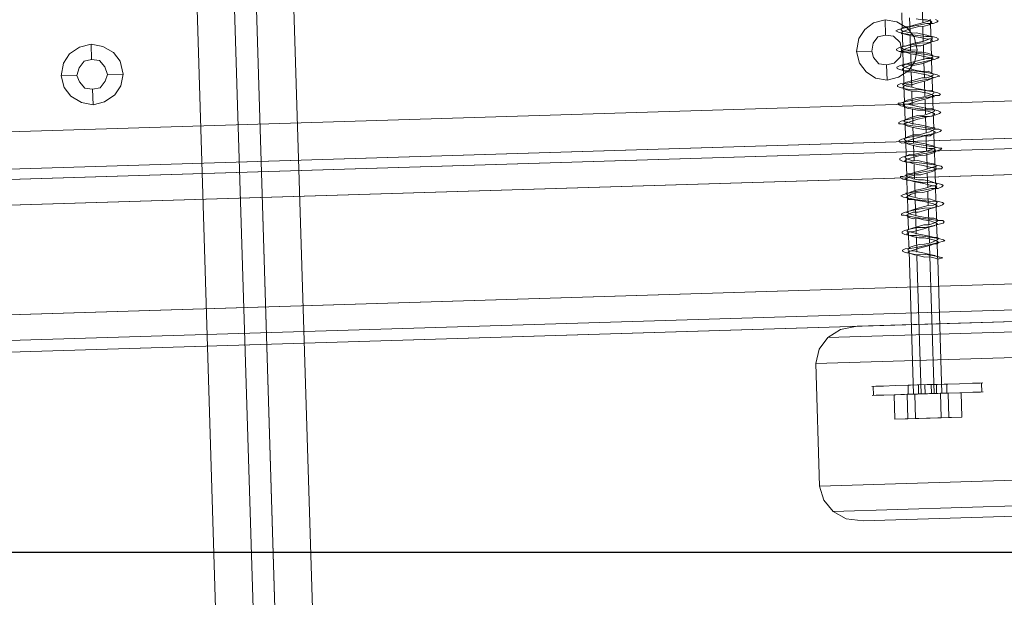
# Model space of a CAD drawing. Extents: x 147111805 to 147230536, y 410950310 to 411028142.
# Tile 45 of 85: x 147161527 to 147161688, y 410975803 to 410975898. Entities that reach past the tile are written whole.
import ezdxf

# ---------------------------------------------------------------- set-up
doc = ezdxf.new("R2010")
doc.units = 0
doc.header["$LTSCALE"] = 100
doc.layers.add('T--A9041--_VERHARDINGEN_Tegels', color=9, linetype='Continuous', transparency=0.3)
doc.layers.add('T--L9071--_TERREINMEUBILAIR_Stoelen', color=1, linetype='Continuous')
doc.layers.add('T--L9071--_TERREINMEUBILAIR_Tafels', color=30, linetype='Continuous')

# ---------------------------------------------------------------- blocks, each defined once
blk = doc.blocks.new('Picknicktafel 180x160cm')
at = {"layer": 'T--L9071--_TERREINMEUBILAIR_Stoelen', "lineweight": 0}
for p, q in [((1579.41, 1588.06), (1579.41, 1.06)), ((1583.63, 1589.12), (1583.63, 0)), ((1601.57, 0), (1601.57, 1589.12)), ((1605.79, 1588.06), (1605.79, 1.06)), ((1577.51, 3.59), (1577.51, 1585.53)), ((1607.48, 1585.53), (1607.48, 3.59)), ((1577.51, 1540.57), (1577.51, 48.55)), ((1607.48, 1540.57), (1607.48, 48.55)), ((1579.41, 1538.03), (1579.41, 51.08)), ((1605.79, 1538.03), (1605.79, 51.08)), ((1583.63, 1537.19), (1583.63, 52.14)), ((1601.57, 1537.19), (1601.57, 52.14)), ((1583.63, 450.26), (1583.63, 1138.85)), ((1601.57, 1138.85), (1601.57, 450.26)), ((1579.41, 451.32), (1579.41, 1137.8)), ((1605.79, 451.32), (1605.79, 1137.8)), ((1577.51, 1135.26), (1577.51, 453.85)), ((1607.48, 453.85), (1607.48, 1135.26)), ((1607.48, 1128.3), (1607.48, 460.82)), ((1607.48, 1110.57), (1607.48, 478.76)), ((1607.48, 478.76), (1607.48, 1110.57)), ((1577.51, 498.82), (1577.51, 1090.3)), ((1607.48, 1090.3), (1607.48, 498.82)), ((1579.41, 501.35), (1579.41, 1087.77)), ((1583.63, 1086.71), (1583.63, 502.4)), ((1601.57, 502.4), (1601.57, 1086.71)), ((1605.79, 501.35), (1605.79, 1087.77)), ((1547.32, 630.54), (1549.22, 632.02)), ((1549.22, 632.02), (1551.54, 632.65)), ((1551.54, 246.77), (1551.54, 632.65)), ((1551.54, 632.65), (1571.6, 632.65)), ((1571.6, 632.65), (1573.92, 632.02)), ((1571.6, 632.65), (1571.6, 246.77)), ((1573.92, 632.02), (1575.82, 630.54)), ((1546.05, 628.43), (1547.32, 630.54)), ((1547.32, 244.66), (1547.32, 630.54)), ((1575.82, 630.54), (1577.08, 628.43)), ((1575.82, 244.66), (1575.82, 630.54)), ((1545.63, 625.68), (1546.05, 628.43)), ((1577.08, 628.43), (1577.51, 625.68)), ((1545.63, 529.85), (1545.63, 625.68)), ((1545.63, 625.68), (1545.63, 239.8)), ((1577.51, 239.8), (1577.51, 625.68)), ((1577.51, 625.68), (1577.51, 529.85)), ((1566.11, 622.94), (1566.11, 623.57)), ((1567.59, 623.36), (1566.11, 623.36)), ((1566.11, 621.67), (1566.11, 622.94)), ((1566.11, 622.94), (1566.11, 621.67)), ((1567.59, 622.94), (1567.59, 623.57)), ((1567.59, 621.67), (1567.59, 622.94)), ((1567.59, 622.94), (1567.59, 621.67)), ((1566.11, 619.77), (1566.11, 621.67)), ((1566.11, 621.67), (1566.11, 619.77)), ((1567.59, 619.77), (1567.59, 621.67)), ((1567.59, 621.67), (1567.59, 619.77)), ((1562.1, 616.61), (1562.1, 619.98)), ((1562.1, 619.98), (1562.1, 617.87)), ((1566.11, 619.98), (1562.1, 619.98)), ((1566.11, 616.61), (1566.11, 619.98)), ((1566.11, 619.98), (1566.11, 617.87)), ((1566.11, 617.24), (1566.11, 619.77)), ((1566.11, 619.77), (1566.11, 617.24)), ((1567.59, 617.24), (1567.59, 619.77)), ((1567.59, 619.77), (1567.59, 617.24)), ((1562.1, 617.87), (1562.1, 612.38)), ((1566.11, 617.87), (1562.1, 617.87)), ((1566.11, 617.87), (1566.11, 612.38)), ((1566.11, 617.24), (1566.11, 617.66)), ((1567.59, 617.66), (1566.11, 617.66)), ((1567.59, 617.66), (1567.59, 617.24)), ((1567.59, 617.24), (1567.59, 617.66)), ((1589.33, 617.45), (1589.12, 616.61)), ((1589.54, 617.87), (1589.33, 617.45)), ((1589.75, 617.87), (1589.54, 617.87)), ((1589.96, 617.45), (1589.75, 617.87)), ((1589.96, 616.61), (1589.96, 617.45)), ((1592.28, 617.45), (1592.07, 616.61)), ((1592.49, 617.87), (1592.28, 617.45)), ((1592.71, 617.87), (1592.49, 617.87)), ((1592.92, 617.45), (1592.71, 617.87)), ((1593.13, 616.61), (1592.92, 617.45)), ((1595.45, 617.45), (1595.24, 616.61)), ((1595.66, 617.87), (1595.45, 617.87)), ((1595.45, 617.87), (1595.45, 617.45)), ((1595.87, 617.45), (1595.66, 617.87)), ((1596.08, 616.61), (1595.87, 617.45)), ((1598.41, 617.45), (1598.19, 616.61)), ((1598.62, 617.87), (1598.41, 617.45)), ((1598.83, 617.45), (1598.62, 617.87)), ((1599.04, 616.61), (1598.83, 617.45)), ((1601.36, 617.45), (1601.15, 616.61)), ((1601.57, 617.87), (1601.36, 617.45)), ((1601.78, 617.87), (1601.57, 617.87)), ((1601.78, 617.45), (1601.78, 617.87)), ((1601.99, 616.61), (1601.78, 617.45)), ((1604.32, 617.45), (1604.1, 616.61)), ((1604.53, 617.87), (1604.32, 617.45)), ((1604.74, 617.87), (1604.53, 617.87)), ((1604.95, 617.45), (1604.74, 617.87)), ((1605.16, 616.61), (1604.95, 617.45)), ((1607.48, 617.87), (1607.27, 617.45)), ((1607.27, 617.45), (1607.27, 616.61)), ((1607.69, 617.87), (1607.48, 617.87)), ((1607.9, 617.45), (1607.69, 617.87)), ((1608.12, 616.61), (1607.9, 617.45)), ((1610.44, 617.45), (1610.23, 616.61)), ((1610.65, 617.87), (1610.44, 617.87)), ((1610.44, 617.87), (1610.44, 617.45)), ((1610.86, 617.45), (1610.65, 617.87)), ((1611.07, 616.61), (1610.86, 617.45)), ((1613.39, 617.45), (1613.18, 616.61)), ((1613.6, 617.87), (1613.39, 617.45)), ((1613.81, 617.87), (1613.6, 617.87)), ((1613.81, 617.45), (1613.81, 617.87)), ((1614.03, 616.61), (1613.81, 617.45)), ((1616.35, 617.45), (1616.14, 616.61)), ((1616.56, 617.87), (1616.35, 617.45)), ((1616.77, 617.87), (1616.56, 617.87)), ((1616.98, 617.45), (1616.77, 617.87)), ((1616.98, 616.61), (1616.98, 617.45)), ((1619.3, 617.45), (1619.09, 616.61)), ((1619.51, 617.87), (1619.3, 617.45)), ((1619.73, 617.87), (1619.51, 617.87)), ((1619.94, 617.45), (1619.73, 617.87)), ((1620.15, 616.61), (1619.94, 617.45)), ((1622.47, 617.87), (1622.26, 617.45)), ((1622.26, 617.45), (1622.26, 616.61)), ((1622.68, 617.87), (1622.47, 617.87)), ((1622.89, 617.45), (1622.68, 617.87)), ((1623.1, 616.61), (1622.89, 617.45)), ((1625.43, 617.45), (1625.21, 616.61)), ((1625.64, 617.87), (1625.43, 617.45)), ((1625.85, 617.45), (1625.64, 617.87)), ((1626.06, 616.61), (1625.85, 617.45)), ((1562.1, 611.12), (1562.1, 616.61)), ((1566.11, 616.61), (1562.1, 616.61)), ((1566.11, 614.5), (1566.11, 617.24)), ((1566.11, 617.24), (1566.11, 614.5)), ((1566.11, 616.18), (1566.11, 617.24)), ((1566.11, 617.24), (1566.11, 616.18)), ((1566.11, 617.03), (1566.11, 616.61)), ((1566.11, 616.61), (1566.11, 617.03)), ((1566.11, 617.03), (1566.11, 617.03)), ((1566.11, 616.82), (1589.54, 616.82)), ((1566.11, 616.61), (1566.11, 615.76)), ((1566.11, 615.76), (1566.11, 616.61)), ((1566.11, 611.12), (1566.11, 616.61)), ((1566.11, 614.5), (1566.11, 616.18)), ((1566.11, 616.18), (1566.11, 614.5)), ((1567.59, 615.97), (1566.11, 615.97)), ((1566.11, 615.76), (1566.11, 614.5)), ((1566.11, 614.5), (1566.11, 615.76)), ((1567.59, 617.24), (1567.59, 616.18)), ((1567.59, 616.18), (1567.59, 617.24)), ((1567.59, 614.5), (1567.59, 617.24)), ((1567.59, 617.24), (1567.59, 614.5)), ((1567.59, 616.18), (1567.59, 614.5)), ((1567.59, 614.5), (1567.59, 616.18)), ((1588.91, 615.97), (1588.69, 615.13)), ((1589.12, 616.61), (1588.91, 615.55)), ((1589.12, 616.61), (1588.91, 615.97)), ((1589.33, 617.03), (1589.12, 616.61)), ((1589.54, 616.82), (1589.33, 617.03)), ((1589.33, 615.13), (1589.54, 615.97)), ((1589.54, 616.61), (1589.75, 617.03)), ((1589.54, 616.61), (1589.54, 616.82)), ((1589.75, 615.97), (1589.54, 616.61)), ((1589.54, 615.97), (1589.54, 616.61)), ((1589.75, 617.03), (1589.96, 616.82)), ((1589.96, 615.13), (1589.75, 615.97)), ((1589.96, 616.82), (1590.17, 616.61)), ((1590.17, 615.34), (1589.96, 616.61)), ((1590.17, 616.82), (1592.49, 616.82)), ((1590.17, 616.61), (1590.38, 615.97)), ((1590.38, 615.97), (1590.59, 615.13)), ((1591.86, 615.97), (1591.65, 615.13)), ((1592.07, 616.61), (1591.86, 615.97)), ((1592.28, 617.03), (1592.07, 616.61)), ((1592.07, 616.61), (1592.07, 615.55)), ((1592.49, 617.03), (1592.28, 617.03)), ((1592.28, 615.13), (1592.49, 615.97)), ((1592.71, 616.61), (1592.49, 617.03)), ((1592.49, 615.97), (1592.71, 616.61)), ((1592.71, 616.61), (1592.71, 617.03)), ((1592.71, 617.03), (1592.92, 617.03)), ((1592.71, 615.97), (1592.71, 616.61)), ((1592.92, 615.13), (1592.71, 615.97)), ((1592.92, 617.03), (1593.13, 616.61)), ((1593.13, 616.82), (1595.45, 616.82)), ((1593.34, 615.34), (1593.13, 616.61)), ((1593.13, 616.61), (1593.34, 615.97)), ((1593.34, 615.97), (1593.55, 615.13)), ((1595.03, 616.61), (1594.82, 615.97)), ((1594.82, 615.97), (1594.82, 615.13)), ((1595.24, 616.82), (1595.03, 616.61)), ((1595.24, 616.61), (1595.03, 615.55)), ((1595.45, 617.03), (1595.24, 616.82)), ((1595.24, 615.13), (1595.45, 615.97)), ((1595.66, 616.61), (1595.45, 617.03)), ((1595.45, 615.97), (1595.66, 616.61)), ((1595.66, 616.61), (1595.87, 616.82)), ((1595.87, 615.97), (1595.66, 616.61)), ((1595.87, 616.82), (1595.87, 617.03)), ((1595.87, 617.03), (1596.08, 616.61)), ((1595.87, 615.13), (1595.87, 615.97)), ((1596.08, 616.82), (1598.62, 616.82)), ((1596.29, 615.34), (1596.08, 616.61)), ((1596.08, 616.61), (1596.29, 615.97)), ((1596.29, 615.97), (1596.51, 615.13)), ((1597.98, 615.97), (1597.77, 615.13)), ((1598.19, 616.82), (1597.98, 616.61)), ((1598.19, 616.61), (1597.98, 615.55)), ((1597.98, 616.61), (1597.98, 615.97)), ((1598.41, 617.03), (1598.19, 616.82)), ((1598.19, 615.13), (1598.41, 615.97)), ((1598.62, 616.61), (1598.41, 617.03)), ((1598.41, 615.97), (1598.62, 616.61)), ((1598.62, 616.61), (1598.83, 616.82)), ((1598.83, 616.18), (1598.62, 616.61)), ((1598.83, 616.82), (1599.04, 617.03)), ((1599.04, 615.34), (1598.83, 616.18)), ((1599.04, 617.03), (1599.04, 616.61)), ((1599.04, 616.82), (1601.57, 616.82)), ((1599.25, 615.34), (1599.04, 616.61)), ((1599.04, 616.61), (1599.25, 616.18)), ((1599.25, 616.18), (1599.46, 615.34)), ((1600.94, 615.76), (1600.73, 614.92)), ((1601.15, 616.61), (1600.94, 615.55)), ((1601.15, 616.39), (1600.94, 615.76)), ((1601.36, 617.03), (1601.15, 616.82)), ((1601.15, 616.82), (1601.15, 616.39)), ((1601.15, 614.92), (1601.36, 615.76)), ((1601.57, 616.61), (1601.36, 617.03)), ((1601.36, 615.76), (1601.57, 616.39)), ((1601.57, 616.39), (1601.78, 616.82)), ((1601.78, 616.18), (1601.57, 616.61)), ((1601.78, 616.82), (1601.99, 617.03)), ((1601.99, 615.34), (1601.78, 616.18)), ((1601.99, 617.03), (1602.2, 616.61)), ((1601.99, 616.82), (1604.53, 616.82)), ((1602.2, 615.34), (1601.99, 616.61)), ((1602.2, 616.61), (1602.2, 616.18)), ((1602.2, 616.18), (1602.42, 615.34)), ((1603.89, 615.76), (1603.68, 614.92)), ((1604.1, 616.39), (1603.89, 615.76)), ((1604.32, 617.03), (1604.1, 616.82)), ((1604.1, 616.82), (1604.1, 616.39)), ((1604.1, 616.61), (1604.1, 615.55)), ((1604.53, 616.82), (1604.32, 617.03)), ((1604.32, 615.76), (1604.53, 616.39)), ((1604.32, 614.92), (1604.32, 615.76)), ((1604.74, 616.18), (1604.53, 616.82)), ((1604.53, 616.39), (1604.74, 616.82)), ((1604.74, 616.82), (1604.95, 617.03)), ((1604.95, 615.34), (1604.74, 616.18)), ((1604.95, 617.03), (1605.16, 616.82)), ((1605.16, 616.82), (1605.37, 616.18)), ((1605.16, 616.82), (1607.48, 616.82)), ((1605.16, 615.34), (1605.16, 616.61)), ((1605.37, 616.18), (1605.37, 615.34)), ((1606.85, 615.76), (1606.64, 614.92)), ((1607.06, 616.39), (1606.85, 615.76)), ((1607.27, 616.82), (1607.06, 616.39)), ((1607.27, 616.61), (1607.06, 615.55)), ((1607.48, 616.82), (1607.27, 617.03)), ((1607.27, 617.03), (1607.27, 616.82)), ((1607.27, 614.92), (1607.48, 615.76)), ((1607.69, 616.18), (1607.48, 616.82)), ((1607.48, 616.39), (1607.69, 616.82)), ((1607.48, 615.76), (1607.48, 616.39)), ((1607.69, 616.82), (1607.9, 617.03)), ((1607.9, 615.55), (1607.69, 616.18)), ((1607.9, 617.03), (1608.12, 616.82)), ((1608.12, 616.82), (1608.33, 616.18)), ((1608.12, 616.82), (1610.44, 616.82)), ((1608.33, 615.34), (1608.12, 616.61)), ((1608.33, 616.18), (1608.54, 615.55)), ((1609.8, 615.76), (1609.59, 614.71)), ((1610.02, 616.39), (1609.8, 615.76)), ((1610.23, 616.82), (1610.02, 616.39)), ((1610.23, 616.61), (1610.02, 615.55)), ((1610.44, 617.03), (1610.23, 616.82)), ((1610.23, 614.71), (1610.44, 615.76)), ((1610.44, 616.82), (1610.44, 617.03)), ((1610.65, 616.18), (1610.44, 616.82)), ((1610.44, 615.76), (1610.65, 616.39)), ((1610.65, 616.82), (1610.86, 617.03)), ((1610.65, 616.39), (1610.65, 616.82)), ((1610.86, 615.55), (1610.65, 616.18)), ((1610.86, 617.03), (1611.07, 616.82)), ((1611.07, 616.82), (1611.28, 616.18)), ((1611.07, 616.82), (1613.6, 616.82)), ((1611.28, 615.34), (1611.07, 616.61)), ((1611.28, 616.18), (1611.49, 615.55)), ((1612.97, 616.39), (1612.76, 615.55)), ((1613.18, 616.82), (1612.97, 616.39)), ((1613.18, 616.61), (1612.97, 615.55)), ((1613.39, 617.03), (1613.18, 616.82)), ((1613.6, 616.82), (1613.39, 617.03)), ((1613.39, 615.55), (1613.6, 616.39)), ((1613.6, 616.82), (1613.81, 617.03)), ((1613.6, 616.39), (1613.6, 616.82)), ((1613.6, 616.39), (1613.6, 616.82)), ((1613.81, 615.55), (1613.6, 616.39)), ((1613.81, 617.03), (1614.03, 616.82)), ((1614.03, 616.82), (1614.24, 616.39)), ((1614.03, 616.82), (1616.56, 616.82)), ((1614.24, 615.34), (1614.03, 616.61)), ((1614.24, 616.39), (1614.45, 615.55)), ((1615.93, 616.39), (1615.71, 615.55)), ((1616.14, 616.82), (1615.93, 616.39)), ((1616.14, 616.61), (1615.93, 615.55)), ((1616.35, 617.03), (1616.14, 616.82)), ((1616.56, 616.82), (1616.35, 617.03)), ((1616.35, 615.55), (1616.56, 616.39)), ((1616.77, 616.39), (1616.56, 616.82)), ((1616.56, 616.39), (1616.77, 616.82)), ((1616.77, 616.82), (1616.77, 617.03)), ((1616.77, 617.03), (1616.98, 616.82)), ((1616.77, 615.55), (1616.77, 616.39)), ((1616.98, 616.82), (1617.19, 616.39)), ((1616.98, 616.82), (1619.51, 616.82)), ((1617.19, 615.34), (1616.98, 616.61)), ((1617.19, 616.39), (1617.4, 615.55)), ((1619.09, 616.82), (1618.88, 616.18)), ((1618.88, 616.18), (1618.88, 615.55)), ((1619.3, 617.03), (1619.09, 616.82)), ((1619.09, 616.61), (1619.09, 615.55)), ((1619.51, 616.82), (1619.3, 617.03)), ((1619.3, 615.55), (1619.51, 616.18)), ((1619.73, 616.39), (1619.51, 616.82)), ((1619.51, 616.18), (1619.73, 616.82)), ((1619.73, 616.82), (1619.94, 617.03)), ((1619.94, 615.76), (1619.73, 616.39)), ((1619.94, 617.03), (1619.94, 616.82)), ((1619.94, 616.82), (1620.15, 616.39)), ((1619.94, 614.92), (1619.94, 615.76)), ((1620.15, 616.82), (1622.47, 616.82)), ((1620.15, 615.34), (1620.15, 616.61)), ((1620.15, 616.39), (1620.36, 615.76)), ((1620.36, 615.76), (1620.57, 614.92)), ((1622.05, 616.18), (1621.84, 615.55)), ((1622.26, 617.03), (1622.05, 616.82)), ((1622.05, 616.82), (1622.05, 616.18)), ((1622.26, 616.61), (1622.05, 615.55)), ((1622.47, 616.82), (1622.26, 617.03)), ((1622.26, 615.55), (1622.47, 616.18)), ((1622.68, 616.39), (1622.47, 616.82)), ((1622.47, 616.18), (1622.68, 616.82)), ((1622.68, 616.82), (1622.89, 617.03)), ((1622.89, 615.76), (1622.68, 616.39)), ((1622.89, 617.03), (1623.1, 616.82)), ((1623.1, 614.92), (1622.89, 615.76)), ((1623.1, 616.82), (1623.1, 616.39)), ((1623.1, 616.82), (1625.64, 616.82)), ((1623.31, 615.34), (1623.1, 616.61)), ((1623.1, 616.39), (1623.31, 615.76)), ((1623.31, 615.76), (1623.53, 614.92)), ((1625, 616.18), (1624.79, 615.34)), ((1625.21, 616.82), (1625, 616.18)), ((1625.21, 616.61), (1625, 615.55)), ((1625.43, 616.82), (1625.21, 617.03)), ((1625.21, 617.03), (1625.21, 616.82)), ((1625.21, 615.34), (1625.43, 616.18)), ((1625.64, 616.39), (1625.43, 616.82)), ((1625.43, 616.18), (1625.64, 616.82)), ((1625.64, 616.82), (1625.85, 617.03)), ((1625.85, 615.76), (1625.64, 616.39)), ((1625.85, 617.03), (1626.06, 616.82)), ((1626.06, 614.92), (1625.85, 615.76)), ((1626.06, 616.82), (1626.27, 616.39)), ((1626.06, 616.82), (1628.59, 616.82)), ((1626.27, 615.34), (1626.06, 616.61)), ((1626.27, 616.39), (1626.27, 615.76)), ((1626.27, 615.76), (1626.48, 614.92)), ((1566.11, 615.55), (1588.69, 615.55)), ((1567.59, 614.92), (1566.11, 614.92)), ((1566.11, 614.5), (1566.11, 613.23)), ((1566.11, 613.23), (1566.11, 614.5)), ((1566.11, 611.75), (1566.11, 614.5)), ((1566.11, 614.5), (1566.11, 611.75)), ((1566.11, 612.81), (1566.11, 614.5)), ((1566.11, 614.5), (1566.11, 612.81)), ((1567.59, 614.5), (1567.59, 612.81)), ((1567.59, 612.81), (1567.59, 614.5)), ((1567.59, 611.75), (1567.59, 614.5)), ((1567.59, 614.5), (1567.59, 611.75)), ((1588.69, 615.13), (1588.48, 614.28)), ((1588.48, 614.28), (1588.48, 613.44)), ((1588.91, 615.55), (1588.91, 614.07)), ((1588.91, 613.44), (1589.12, 614.28)), ((1589.12, 614.28), (1589.33, 615.13)), ((1589.33, 615.55), (1591.86, 615.55)), ((1590.17, 614.28), (1589.96, 615.13)), ((1590.38, 614.07), (1590.17, 615.34)), ((1590.38, 613.23), (1590.17, 614.28)), ((1590.59, 615.13), (1590.59, 614.28)), ((1590.59, 614.28), (1590.81, 613.23)), ((1591.65, 614.28), (1591.44, 613.44)), ((1591.65, 615.13), (1591.65, 614.28)), ((1592.07, 615.55), (1591.86, 614.07)), ((1591.86, 613.44), (1592.07, 614.28)), ((1592.07, 614.28), (1592.28, 615.13)), ((1592.28, 615.55), (1594.82, 615.55)), ((1593.13, 614.28), (1592.92, 615.13)), ((1593.34, 613.44), (1593.13, 614.28)), ((1593.34, 614.07), (1593.34, 615.34)), ((1593.55, 615.13), (1593.76, 614.28)), ((1593.76, 614.28), (1593.76, 613.44)), ((1594.61, 614.28), (1594.39, 613.23)), ((1594.82, 615.13), (1594.61, 614.28)), ((1594.82, 614.28), (1594.61, 613.02)), ((1595.03, 615.55), (1594.82, 614.28)), ((1594.82, 613.23), (1595.03, 614.28)), ((1595.03, 614.28), (1595.24, 615.13)), ((1595.24, 615.55), (1597.77, 615.55)), ((1596.08, 614.28), (1595.87, 615.13)), ((1596.29, 613.44), (1596.08, 614.28)), ((1596.51, 614.07), (1596.29, 615.34)), ((1596.51, 615.13), (1596.72, 614.28)), ((1596.72, 614.28), (1596.93, 613.44)), ((1597.77, 615.13), (1597.56, 614.07)), ((1597.77, 614.28), (1597.56, 613.02)), ((1597.98, 615.55), (1597.77, 614.28)), ((1597.98, 614.07), (1598.19, 615.13)), ((1598.41, 615.55), (1600.73, 615.55)), ((1599.04, 614.28), (1599.04, 615.34)), ((1599.25, 613.44), (1599.04, 614.28)), ((1599.46, 614.07), (1599.25, 615.34)), ((1599.46, 615.34), (1599.67, 614.28)), ((1599.67, 614.28), (1599.88, 613.44)), ((1600.73, 614.92), (1600.52, 614.07)), ((1600.94, 615.55), (1600.73, 614.28)), ((1600.73, 614.28), (1600.73, 613.02)), ((1601.15, 614.07), (1601.15, 614.92)), ((1601.36, 615.55), (1603.68, 615.55)), ((1601.99, 614.5), (1601.99, 615.34)), ((1602.2, 613.65), (1601.99, 614.5)), ((1602.42, 614.07), (1602.2, 615.34)), ((1602.42, 615.34), (1602.63, 614.5)), ((1602.63, 614.5), (1602.84, 613.65)), ((1603.68, 614.92), (1603.47, 614.07)), ((1603.89, 614.28), (1603.68, 613.02)), ((1604.1, 615.55), (1603.89, 614.28)), ((1604.1, 614.07), (1604.32, 614.92)), ((1604.32, 615.55), (1606.85, 615.55)), ((1605.16, 614.5), (1604.95, 615.34)), ((1605.37, 614.07), (1605.16, 615.34)), ((1605.16, 613.65), (1605.16, 614.5)), ((1605.37, 615.34), (1605.58, 614.5)), ((1605.58, 614.5), (1605.79, 613.65)), ((1606.64, 614.92), (1606.43, 613.86)), ((1606.85, 614.28), (1606.64, 613.02)), ((1607.06, 615.55), (1606.85, 614.28)), ((1607.06, 613.86), (1607.27, 614.92)), ((1607.27, 615.55), (1609.8, 615.55)), ((1608.12, 614.5), (1607.9, 615.55)), ((1608.33, 613.65), (1608.12, 614.5)), ((1608.33, 614.07), (1608.33, 615.34)), ((1608.54, 615.55), (1608.54, 614.5)), ((1608.54, 614.5), (1608.75, 613.65)), ((1609.59, 614.71), (1609.38, 613.86)), ((1609.8, 614.28), (1609.59, 613.02)), ((1610.02, 615.55), (1609.8, 614.28)), ((1610.02, 613.86), (1610.23, 614.71)), ((1610.23, 615.55), (1612.76, 615.55)), ((1611.07, 614.71), (1610.86, 615.55)), ((1611.28, 613.65), (1611.07, 614.71)), ((1611.49, 614.07), (1611.28, 615.34)), ((1611.49, 615.55), (1611.7, 614.71)), ((1611.7, 614.71), (1611.7, 613.65)), ((1612.76, 615.55), (1612.55, 614.71)), ((1612.55, 614.71), (1612.55, 613.86)), ((1612.76, 614.28), (1612.55, 613.02)), ((1612.97, 615.55), (1612.76, 614.28)), ((1612.97, 613.86), (1613.18, 614.71)), ((1613.18, 614.71), (1613.39, 615.55)), ((1613.39, 615.55), (1615.71, 615.55)), ((1614.03, 614.71), (1613.81, 615.55)), ((1614.24, 613.86), (1614.03, 614.71)), ((1614.45, 614.07), (1614.24, 615.34)), ((1614.45, 615.55), (1614.66, 614.71)), ((1614.66, 614.71), (1614.66, 613.86)), ((1615.71, 614.71), (1615.5, 613.86)), ((1615.71, 615.55), (1615.71, 614.71)), ((1615.93, 614.28), (1615.71, 613.02)), ((1615.93, 615.55), (1615.93, 614.28)), ((1615.93, 613.86), (1616.14, 614.71)), ((1616.14, 614.71), (1616.35, 615.55)), ((1616.35, 615.55), (1618.88, 615.55)), ((1616.98, 614.71), (1616.77, 615.55)), ((1617.19, 613.86), (1616.98, 614.71)), ((1617.4, 614.07), (1617.19, 615.34)), ((1617.4, 615.55), (1617.61, 614.71)), ((1617.61, 614.71), (1617.83, 613.86)), ((1618.67, 614.71), (1618.46, 613.65)), ((1618.88, 615.55), (1618.67, 614.71)), ((1618.88, 614.28), (1618.67, 613.02)), ((1619.09, 615.55), (1618.88, 614.28)), ((1618.88, 613.65), (1619.09, 614.71)), ((1619.09, 614.71), (1619.3, 615.55)), ((1619.3, 615.55), (1621.84, 615.55)), ((1620.15, 613.86), (1619.94, 614.92)), ((1620.36, 614.07), (1620.15, 615.34)), ((1620.57, 614.92), (1620.78, 613.86)), ((1621.63, 614.5), (1621.41, 613.65)), ((1621.84, 615.55), (1621.63, 614.5)), ((1621.84, 614.28), (1621.63, 613.02)), ((1622.05, 615.55), (1621.84, 614.28)), ((1622.05, 614.5), (1622.26, 615.55)), ((1622.05, 613.65), (1622.05, 614.5)), ((1622.26, 615.55), (1624.79, 615.55)), ((1623.1, 613.86), (1623.1, 614.92)), ((1623.53, 614.07), (1623.31, 615.34)), ((1623.53, 614.92), (1623.74, 613.86)), ((1624.58, 614.5), (1624.37, 613.65)), ((1624.79, 615.34), (1624.58, 614.5)), ((1624.79, 614.28), (1624.58, 613.02)), ((1625, 615.55), (1624.79, 614.28)), ((1625, 613.65), (1625.21, 614.5)), ((1625.21, 614.5), (1625.21, 615.34)), ((1625.43, 615.55), (1627.75, 615.55)), ((1626.27, 614.07), (1626.06, 614.92)), ((1626.48, 614.07), (1626.27, 615.34)), ((1626.48, 614.92), (1626.69, 614.07)), ((1627.54, 614.5), (1627.32, 613.44)), ((1567.59, 613.86), (1566.11, 613.86)), ((1566.11, 613.44), (1590.38, 613.44)), ((1566.11, 613.23), (1566.11, 612.38)), ((1566.11, 612.38), (1566.11, 613.23)), ((1567.59, 613.02), (1566.11, 613.02)), ((1566.11, 611.75), (1566.11, 612.81)), ((1566.11, 612.81), (1566.11, 611.75)), ((1567.59, 612.81), (1567.59, 611.75)), ((1567.59, 611.75), (1567.59, 612.81)), ((1588.27, 612.6), (1588.06, 612.17)), ((1588.48, 613.44), (1588.27, 612.6)), ((1588.69, 613.02), (1588.48, 611.96)), ((1588.48, 612.17), (1588.69, 612.6)), ((1588.91, 614.07), (1588.69, 613.02)), ((1588.69, 612.6), (1588.91, 613.44)), ((1590.59, 612.81), (1590.38, 614.07)), ((1590.59, 612.6), (1590.38, 613.23)), ((1590.81, 611.96), (1590.59, 612.81)), ((1590.59, 612.17), (1590.59, 612.6)), ((1590.81, 613.44), (1593.34, 613.44)), ((1590.81, 613.23), (1591.02, 612.6)), ((1591.23, 612.6), (1591.02, 612.17)), ((1591.02, 612.6), (1591.23, 612.17)), ((1591.44, 613.44), (1591.23, 612.6)), ((1591.65, 613.02), (1591.44, 611.96)), ((1591.86, 614.07), (1591.65, 613.02)), ((1591.65, 612.6), (1591.86, 613.44)), ((1591.65, 612.17), (1591.65, 612.6)), ((1593.55, 612.81), (1593.34, 614.07)), ((1593.55, 612.6), (1593.34, 613.44)), ((1593.76, 611.96), (1593.55, 612.81)), ((1593.76, 612.17), (1593.55, 612.6)), ((1593.76, 613.44), (1593.97, 612.6)), ((1593.76, 613.44), (1596.29, 613.44)), ((1594.18, 612.6), (1593.97, 612.17)), ((1593.97, 612.6), (1594.18, 612.17)), ((1594.39, 613.23), (1594.18, 612.6)), ((1594.61, 613.02), (1594.39, 611.96)), ((1594.61, 612.17), (1594.82, 612.6)), ((1594.82, 612.6), (1594.82, 613.23)), ((1596.51, 612.6), (1596.29, 613.44)), ((1596.51, 612.81), (1596.51, 614.07)), ((1596.72, 611.75), (1596.51, 612.81)), ((1596.72, 612.17), (1596.51, 612.6)), ((1596.93, 613.44), (1596.93, 612.6)), ((1596.93, 613.44), (1599.25, 613.44)), ((1597.14, 612.6), (1596.93, 612.17)), ((1596.93, 612.6), (1597.14, 612.17)), ((1597.35, 613.23), (1597.14, 612.6)), ((1597.56, 614.07), (1597.35, 613.23)), ((1597.56, 613.02), (1597.56, 611.96)), ((1597.56, 612.17), (1597.77, 612.6)), ((1597.77, 612.6), (1597.98, 613.23)), ((1597.98, 613.23), (1597.98, 614.07)), ((1599.46, 612.81), (1599.25, 613.44)), ((1599.67, 612.81), (1599.46, 614.07)), ((1599.67, 612.17), (1599.46, 612.81)), ((1599.67, 611.75), (1599.67, 612.81)), ((1599.88, 613.44), (1600.09, 612.81)), ((1599.88, 613.44), (1602.2, 613.44)), ((1600.3, 613.23), (1600.09, 612.6)), ((1600.09, 612.81), (1600.09, 612.17)), ((1600.09, 612.6), (1600.09, 612.17)), ((1600.52, 614.07), (1600.3, 613.23)), ((1600.73, 613.02), (1600.52, 611.96)), ((1600.52, 612.17), (1600.73, 612.6)), ((1600.73, 612.6), (1600.94, 613.23)), ((1600.94, 613.23), (1601.15, 614.07)), ((1602.42, 612.81), (1602.2, 613.65)), ((1602.63, 612.81), (1602.42, 614.07)), ((1602.63, 612.17), (1602.42, 612.81)), ((1602.84, 611.75), (1602.63, 612.81)), ((1602.84, 613.65), (1603.05, 612.81)), ((1602.84, 613.44), (1605.37, 613.44)), ((1603.26, 613.23), (1603.05, 612.38)), ((1603.05, 612.81), (1603.26, 612.17)), ((1603.47, 614.07), (1603.26, 613.23)), ((1603.68, 613.02), (1603.47, 611.96)), ((1603.68, 612.38), (1603.89, 613.23)), ((1603.89, 613.23), (1604.1, 614.07)), ((1605.37, 612.81), (1605.16, 613.65)), ((1605.58, 612.81), (1605.37, 614.07)), ((1605.58, 612.17), (1605.37, 612.81)), ((1605.79, 611.75), (1605.58, 612.81)), ((1605.79, 613.65), (1606, 612.81)), ((1605.79, 613.44), (1608.33, 613.44)), ((1606, 612.81), (1606.22, 612.17)), ((1606.43, 613.86), (1606.22, 613.02)), ((1606.22, 613.02), (1606.22, 612.38)), ((1606.64, 613.02), (1606.43, 611.96)), ((1606.64, 612.38), (1606.85, 613.02)), ((1606.85, 613.02), (1607.06, 613.86)), ((1608.54, 612.81), (1608.33, 614.07)), ((1608.33, 612.81), (1608.33, 613.65)), ((1608.54, 612.38), (1608.33, 612.81)), ((1608.75, 611.75), (1608.54, 612.81)), ((1608.75, 613.65), (1608.96, 612.81)), ((1608.75, 613.44), (1611.28, 613.44)), ((1608.96, 612.81), (1609.17, 612.38)), ((1609.38, 613.02), (1609.17, 612.38)), ((1609.38, 613.86), (1609.38, 613.02)), ((1609.59, 613.02), (1609.38, 611.96)), ((1609.59, 612.38), (1609.8, 613.02)), ((1609.8, 613.02), (1610.02, 613.86)), ((1611.49, 613.02), (1611.28, 613.65)), ((1611.49, 612.81), (1611.49, 614.07)), ((1611.49, 612.38), (1611.49, 613.02)), ((1611.7, 611.75), (1611.49, 612.81)), ((1611.7, 613.65), (1611.92, 613.02)), ((1611.92, 613.44), (1614.24, 613.44)), ((1611.92, 613.02), (1612.13, 612.38)), ((1612.34, 613.02), (1612.13, 612.38)), ((1612.55, 613.86), (1612.34, 613.02)), ((1612.55, 613.02), (1612.55, 611.96)), ((1612.76, 613.02), (1612.97, 613.86)), ((1612.76, 612.38), (1612.76, 613.02)), ((1614.45, 613.02), (1614.24, 613.86)), ((1614.66, 612.81), (1614.45, 614.07)), ((1614.66, 612.38), (1614.45, 613.02)), ((1614.66, 613.86), (1614.87, 613.02)), ((1614.87, 611.75), (1614.66, 612.81)), ((1614.87, 613.44), (1617.19, 613.44)), ((1614.87, 613.02), (1615.08, 612.38)), ((1615.29, 613.02), (1615.08, 612.38)), ((1615.5, 613.86), (1615.29, 613.02)), ((1615.71, 613.02), (1615.5, 611.96)), ((1615.71, 613.02), (1615.93, 613.86)), ((1615.71, 612.38), (1615.71, 613.02)), ((1617.4, 613.02), (1617.19, 613.86)), ((1617.61, 612.81), (1617.4, 614.07)), ((1617.61, 612.38), (1617.4, 613.02)), ((1617.83, 611.75), (1617.61, 612.81)), ((1617.83, 613.86), (1617.83, 613.02)), ((1617.83, 613.44), (1620.36, 613.44)), ((1617.83, 613.02), (1618.04, 612.38)), ((1618.25, 612.81), (1618.04, 612.38)), ((1618.46, 613.65), (1618.25, 612.81)), ((1618.67, 613.02), (1618.46, 611.96)), ((1618.67, 612.38), (1618.88, 612.81)), ((1618.88, 612.81), (1618.88, 613.65)), ((1620.36, 613.02), (1620.15, 613.86)), ((1620.57, 612.81), (1620.36, 614.07)), ((1620.57, 612.38), (1620.36, 613.02)), ((1620.78, 611.75), (1620.57, 612.81)), ((1620.78, 613.86), (1620.99, 613.02)), ((1620.78, 613.44), (1623.31, 613.44)), ((1620.99, 613.02), (1620.99, 612.38)), ((1621.2, 612.81), (1620.99, 612.17)), ((1621.41, 613.65), (1621.2, 612.81)), ((1621.63, 613.02), (1621.41, 611.96)), ((1621.63, 612.17), (1621.84, 612.81)), ((1621.84, 612.81), (1622.05, 613.65)), ((1623.31, 613.02), (1623.1, 613.86)), ((1623.53, 612.38), (1623.31, 613.02)), ((1623.53, 612.81), (1623.53, 614.07)), ((1623.74, 611.75), (1623.53, 612.81)), ((1623.74, 613.86), (1623.95, 613.02)), ((1623.74, 613.44), (1626.27, 613.44)), ((1623.95, 613.02), (1624.16, 612.38)), ((1624.37, 613.65), (1624.16, 612.81)), ((1624.16, 612.81), (1624.16, 612.17)), ((1624.58, 613.02), (1624.58, 611.96)), ((1624.58, 612.17), (1624.79, 612.81)), ((1624.79, 612.81), (1625, 613.65)), ((1626.27, 613.23), (1626.27, 614.07)), ((1626.48, 612.38), (1626.27, 613.23)), ((1626.69, 612.81), (1626.48, 614.07)), ((1626.69, 614.07), (1626.9, 613.23)), ((1626.69, 611.75), (1626.69, 612.81)), ((1626.9, 613.44), (1629.22, 613.44)), ((1626.9, 613.23), (1627.11, 612.38)), ((1627.32, 612.81), (1627.11, 612.17)), ((1627.32, 613.44), (1627.32, 612.81)), ((1562.1, 612.38), (1562.1, 609.01)), ((1566.11, 612.38), (1562.1, 612.38)), ((1562.1, 609.01), (1562.1, 611.12)), ((1566.11, 611.12), (1562.1, 611.12)), ((1566.11, 612.38), (1566.11, 611.96)), ((1566.11, 611.96), (1566.11, 612.38)), ((1566.11, 612.38), (1566.11, 609.01)), ((1566.11, 612.38), (1566.11, 612.38)), ((1566.11, 612.17), (1588.06, 612.17)), ((1566.11, 609.22), (1566.11, 611.75)), ((1566.11, 611.75), (1566.11, 609.22)), ((1566.11, 611.12), (1566.11, 611.75)), ((1566.11, 611.75), (1566.11, 611.12)), ((1567.59, 611.33), (1566.11, 611.33)), ((1566.11, 609.01), (1566.11, 611.12)), ((1567.59, 611.75), (1567.59, 611.12)), ((1567.59, 609.22), (1567.59, 611.75)), ((1567.59, 611.75), (1567.59, 609.22)), ((1588.27, 611.33), (1588.06, 612.17)), ((1588.06, 612.17), (1588.48, 612.17)), ((1588.06, 612.17), (1588.48, 612.17)), ((1588.48, 612.17), (1588.27, 611.33)), ((1588.48, 611.96), (1588.27, 611.33)), ((1588.48, 612.17), (1591.02, 612.17)), ((1590.81, 611.96), (1590.59, 612.17)), ((1591.02, 612.17), (1590.81, 611.96)), ((1591.02, 611.12), (1590.81, 611.96)), ((1591.23, 611.12), (1591.02, 610.91)), ((1591.02, 610.91), (1591.02, 611.12)), ((1591.23, 612.17), (1591.44, 611.96)), ((1591.44, 611.96), (1591.23, 611.12)), ((1591.44, 611.96), (1591.65, 612.17)), ((1591.65, 612.17), (1593.97, 612.17)), ((1593.97, 612.17), (1593.76, 611.96)), ((1593.76, 611.96), (1593.76, 612.17)), ((1593.97, 611.12), (1593.76, 611.96)), ((1594.18, 610.91), (1593.97, 611.12)), ((1594.18, 612.17), (1594.39, 611.96)), ((1594.39, 611.12), (1594.18, 610.91)), ((1594.39, 611.96), (1594.61, 612.17)), ((1594.39, 611.96), (1594.39, 611.12)), ((1594.61, 612.17), (1597.14, 612.17)), ((1596.93, 611.96), (1596.72, 612.17)), ((1596.93, 611.12), (1596.72, 611.75)), ((1596.93, 612.17), (1596.93, 611.96)), ((1597.14, 610.91), (1596.93, 611.12)), ((1597.14, 612.17), (1597.35, 611.96)), ((1597.35, 611.12), (1597.14, 610.91)), ((1597.35, 611.96), (1597.56, 612.17)), ((1597.56, 611.96), (1597.35, 611.12)), ((1597.56, 612.17), (1600.09, 612.17)), ((1599.88, 611.96), (1599.67, 612.17)), ((1599.88, 611.12), (1599.67, 611.75)), ((1600.09, 612.17), (1599.88, 611.96)), ((1600.09, 610.91), (1599.88, 611.12)), ((1600.09, 612.17), (1600.3, 611.96)), ((1600.3, 611.12), (1600.09, 610.91)), ((1600.3, 611.96), (1600.52, 612.17)), ((1600.52, 611.96), (1600.3, 611.12)), ((1600.52, 612.17), (1603.05, 612.17)), ((1602.84, 611.96), (1602.63, 612.17)), ((1603.05, 611.96), (1602.84, 611.96)), ((1602.84, 611.12), (1602.84, 611.75)), ((1603.05, 610.91), (1602.84, 611.12)), ((1603.05, 612.38), (1603.05, 611.96)), ((1603.26, 611.12), (1603.05, 610.91)), ((1603.26, 612.17), (1603.26, 611.96)), ((1603.47, 611.96), (1603.26, 611.12)), ((1603.26, 611.96), (1603.47, 611.96)), ((1603.47, 611.96), (1603.68, 612.38)), ((1603.47, 612.17), (1606, 612.17)), ((1605.79, 611.96), (1605.58, 612.17)), ((1606, 611.96), (1605.79, 611.96)), ((1606, 611.12), (1605.79, 611.75)), ((1606.22, 612.38), (1606, 611.96)), ((1606.22, 610.91), (1606, 611.12)), ((1606.22, 612.17), (1606.43, 611.96)), ((1606.43, 611.96), (1606.22, 611.33)), ((1606.22, 611.33), (1606.22, 610.91)), ((1606.43, 611.96), (1606.64, 612.38)), ((1606.64, 612.17), (1608.96, 612.17)), ((1608.75, 611.96), (1608.54, 612.38)), ((1608.96, 611.96), (1608.75, 611.96)), ((1608.96, 611.12), (1608.75, 611.75)), ((1609.17, 612.38), (1608.96, 611.96)), ((1609.17, 610.91), (1608.96, 611.12)), ((1609.17, 612.38), (1609.38, 611.96)), ((1609.38, 611.33), (1609.17, 610.91)), ((1609.38, 611.96), (1609.38, 611.33)), ((1609.38, 611.96), (1609.59, 611.96)), ((1609.59, 611.96), (1609.59, 612.38)), ((1609.59, 612.17), (1612.13, 612.17)), ((1611.7, 611.96), (1611.49, 612.38)), ((1611.92, 611.96), (1611.7, 611.96)), ((1611.92, 611.12), (1611.7, 611.75)), ((1612.13, 612.38), (1611.92, 611.96)), ((1612.13, 610.91), (1611.92, 611.12)), ((1612.13, 612.38), (1612.34, 611.96)), ((1612.34, 611.33), (1612.13, 610.91)), ((1612.55, 611.96), (1612.34, 611.33)), ((1612.34, 611.96), (1612.55, 611.96)), ((1612.55, 611.96), (1612.76, 612.38)), ((1612.55, 612.17), (1615.08, 612.17)), ((1614.66, 611.96), (1614.66, 612.38)), ((1614.87, 611.96), (1614.66, 611.96)), ((1615.08, 612.38), (1614.87, 611.96)), ((1614.87, 611.12), (1614.87, 611.75)), ((1615.08, 610.91), (1614.87, 611.12)), ((1615.08, 612.38), (1615.29, 611.96)), ((1615.29, 611.33), (1615.08, 610.91)), ((1615.5, 611.96), (1615.29, 611.33)), ((1615.29, 611.96), (1615.5, 611.96)), ((1615.5, 611.96), (1615.71, 612.38)), ((1615.5, 612.17), (1618.04, 612.17)), ((1617.83, 611.96), (1617.61, 612.38)), ((1618.04, 612.38), (1617.83, 611.96)), ((1618.04, 611.12), (1617.83, 611.75)), ((1618.04, 612.38), (1618.25, 611.96)), ((1618.25, 611.33), (1618.04, 610.91)), ((1618.04, 610.91), (1618.04, 611.12)), ((1618.46, 611.96), (1618.25, 611.33)), ((1618.25, 611.96), (1618.46, 611.96)), ((1618.46, 611.96), (1618.67, 612.38)), ((1618.67, 612.17), (1620.99, 612.17)), ((1620.78, 611.96), (1620.57, 612.38)), ((1620.99, 611.96), (1620.78, 611.96)), ((1620.99, 611.12), (1620.78, 611.75)), ((1620.99, 612.38), (1621.2, 611.96)), ((1620.99, 612.17), (1620.99, 611.96)), ((1621.2, 610.91), (1620.99, 611.12)), ((1621.41, 611.96), (1621.2, 611.33)), ((1621.2, 611.96), (1621.41, 611.96)), ((1621.2, 611.33), (1621.2, 610.91)), ((1621.41, 611.96), (1621.63, 612.17)), ((1621.63, 612.17), (1623.95, 612.17)), ((1623.74, 611.96), (1623.53, 612.38)), ((1623.95, 611.96), (1623.74, 611.96)), ((1623.95, 611.12), (1623.74, 611.75)), ((1624.16, 612.17), (1623.95, 611.96)), ((1624.16, 610.91), (1623.95, 611.12)), ((1624.16, 612.38), (1624.16, 611.96)), ((1624.16, 611.96), (1624.37, 611.96)), ((1624.37, 611.33), (1624.16, 610.91)), ((1624.37, 611.96), (1624.58, 612.17)), ((1624.58, 611.96), (1624.37, 611.33)), ((1624.58, 612.17), (1627.11, 612.17)), ((1626.69, 612.17), (1626.48, 612.38)), ((1626.9, 611.96), (1626.69, 612.17)), ((1626.9, 611.12), (1626.69, 611.75)), ((1627.11, 612.17), (1626.9, 611.96)), ((1627.11, 610.91), (1626.9, 611.12)), ((1627.11, 612.38), (1627.32, 612.17)), ((1627.32, 611.33), (1627.11, 610.91)), ((1566.11, 609.01), (1562.1, 609.01)), ((1566.11, 607.11), (1566.11, 609.22)), ((1566.11, 609.22), (1566.11, 607.11)), ((1567.59, 607.11), (1567.59, 609.22)), ((1567.59, 609.22), (1567.59, 607.11)), ((1566.11, 605.84), (1566.11, 607.11)), ((1566.11, 607.11), (1566.11, 605.84)), ((1567.59, 605.84), (1567.59, 607.11)), ((1567.59, 607.11), (1567.59, 605.84)), ((1566.11, 605.42), (1566.11, 605.84)), ((1566.11, 605.84), (1566.11, 605.42)), ((1567.59, 605.63), (1566.11, 605.63)), ((1567.59, 605.42), (1567.59, 605.84)), ((1567.59, 605.84), (1567.59, 605.42))]:
    blk.add_line(p, q, dxfattribs=at)
at = {"layer": 'T--L9071--_TERREINMEUBILAIR_Tafels', "lineweight": 0}
for p, q in [((1607.48, 460.82), (1607.48, 1128.3)), ((1613.6, 460.82), (1613.6, 1128.3)), ((1613.6, 460.82), (1613.6, 1128.3)), ((1613.6, 1110.57), (1613.6, 478.76)), ((1613.6, 478.76), (1613.6, 1110.57)), ((1622.47, 754.66), (1620.57, 754.24)), ((1624.58, 754.24), (1622.47, 754.66)), ((1622.47, 754.66), (1622.47, 752.13)), ((1619.09, 753.18), (1618.04, 751.5)), ((1620.57, 754.24), (1619.09, 753.18)), ((1626.06, 753.18), (1624.58, 754.24)), ((1627.11, 751.5), (1626.06, 753.18)), ((1618.04, 751.5), (1617.61, 749.6)), ((1620.36, 750.86), (1621.41, 751.71)), ((1621.41, 751.71), (1620.36, 750.86)), ((1621.41, 751.71), (1622.47, 752.13)), ((1622.47, 752.13), (1621.41, 751.71)), ((1622.47, 752.13), (1623.74, 751.71)), ((1623.74, 751.71), (1622.47, 752.13)), ((1623.74, 751.71), (1624.79, 750.86)), ((1624.79, 750.86), (1623.74, 751.71)), ((1627.54, 749.6), (1627.11, 751.5)), ((1617.61, 749.6), (1618.04, 747.7)), ((1617.61, 749.6), (1620.15, 749.6)), ((1620.15, 749.6), (1620.36, 750.86)), ((1620.36, 750.86), (1620.15, 749.6)), ((1620.36, 748.33), (1620.15, 749.6)), ((1620.15, 749.6), (1620.15, 749.6)), ((1620.15, 749.6), (1620.36, 748.33)), ((1624.79, 750.86), (1625, 749.6)), ((1625, 749.6), (1624.79, 750.86)), ((1625, 749.6), (1624.79, 748.33)), ((1624.79, 748.33), (1625, 749.6)), ((1625, 749.6), (1625, 749.6)), ((1627.54, 749.6), (1625, 749.6)), ((1627.11, 747.7), (1627.54, 749.6)), ((1627.54, 749.6), (1627.54, 749.6)), ((1621.41, 747.48), (1620.36, 748.33)), ((1620.36, 748.33), (1621.41, 747.48)), ((1624.79, 748.33), (1623.74, 747.48)), ((1623.74, 747.48), (1624.79, 748.33)), ((1618.04, 747.7), (1619.09, 746.01)), ((1622.47, 747.06), (1621.41, 747.48)), ((1621.41, 747.48), (1622.47, 747.06)), ((1623.74, 747.48), (1622.47, 747.06)), ((1622.47, 747.06), (1623.74, 747.48)), ((1622.47, 744.53), (1622.47, 747.06)), ((1626.06, 746.01), (1627.11, 747.7)), ((1619.09, 746.01), (1620.57, 744.95)), ((1620.57, 744.95), (1622.47, 744.53)), ((1622.47, 744.53), (1624.58, 744.95)), ((1624.58, 744.95), (1626.06, 746.01)), ((1794.09, 732.07), (6.12, 732.07)), ((1794.09, 732.07), (6.12, 732.07)), ((6.12, 732.07), (1794.09, 732.07)), ((6.12, 732.07), (1794.09, 732.07)), ((1794.09, 725.95), (6.12, 725.95)), ((6.12, 725.95), (1794.09, 725.95)), ((6.12, 725.95), (1794.09, 725.95)), ((6.12, 725.95), (1794.09, 725.95)), ((1794.09, 722.36), (6.12, 722.36)), ((1794.09, 722.36), (6.12, 722.36)), ((6.12, 722.36), (1794.09, 722.36)), ((6.12, 722.36), (1794.09, 722.36)), ((1794.09, 716.24), (6.12, 716.24)), ((1794.09, 716.24), (6.12, 716.24)), ((6.12, 716.24), (1794.09, 716.24)), ((6.12, 716.24), (1794.09, 716.24)), ((1620.57, 623.99), (1619.09, 622.94)), ((1622.47, 624.42), (1620.57, 623.99)), ((1624.58, 623.99), (1622.47, 624.42)), ((1622.47, 624.42), (1622.47, 621.88)), ((1626.06, 622.94), (1624.58, 623.99)), ((1619.09, 622.94), (1618.04, 621.46)), ((1627.11, 621.46), (1626.06, 622.94)), ((1618.04, 621.46), (1617.61, 619.56)), ((1620.15, 619.56), (1620.36, 620.83)), ((1620.36, 620.83), (1620.15, 619.56)), ((1620.36, 620.83), (1621.41, 621.67)), ((1621.41, 621.67), (1620.36, 620.83)), ((1621.41, 621.67), (1622.47, 621.88)), ((1622.47, 621.88), (1621.41, 621.67)), ((1622.47, 621.88), (1623.74, 621.67)), ((1623.74, 621.67), (1622.47, 621.88)), ((1623.74, 621.67), (1624.79, 620.83)), ((1624.79, 620.83), (1623.74, 621.67)), ((1624.79, 620.83), (1625, 619.56)), ((1625, 619.56), (1624.79, 620.83)), ((1627.54, 619.56), (1627.11, 621.46)), ((1617.61, 619.56), (1618.04, 617.66)), ((1617.61, 619.56), (1620.15, 619.56)), ((1620.36, 618.29), (1620.15, 619.56)), ((1620.15, 619.56), (1620.15, 619.56)), ((1620.15, 619.56), (1620.36, 618.29)), ((1625, 619.56), (1624.79, 618.29)), ((1624.79, 618.29), (1625, 619.56)), ((1625, 619.56), (1625, 619.56)), ((1627.54, 619.56), (1625, 619.56)), ((1627.11, 617.66), (1627.54, 619.56)), ((1627.54, 619.56), (1627.54, 619.56)), ((1618.04, 617.66), (1619.09, 615.97)), ((1621.41, 617.24), (1620.36, 618.29)), ((1620.36, 618.29), (1621.41, 617.24)), ((1624.79, 618.29), (1623.74, 617.24)), ((1623.74, 617.24), (1624.79, 618.29)), ((1626.06, 615.97), (1627.11, 617.66)), ((1619.09, 615.97), (1620.57, 614.92)), ((1622.47, 617.03), (1621.41, 617.24)), ((1621.41, 617.24), (1622.47, 617.03)), ((1623.74, 617.24), (1622.47, 617.03)), ((1622.47, 617.03), (1623.74, 617.24)), ((1622.47, 614.5), (1622.47, 617.03)), ((1624.58, 614.92), (1626.06, 615.97)), ((1620.57, 614.92), (1622.47, 614.5)), ((1622.47, 614.5), (1624.58, 614.92))]:
    blk.add_line(p, q, dxfattribs=at)

msp = doc.modelspace()

# ---------------------------------------------------------------- hatches: boundary and pattern name
at = {"layer": 'T--A9041--_VERHARDINGEN_Tegels'}
h = msp.add_hatch(dxfattribs=at)
h.set_pattern_fill('ANSI37', color=256, scale=200, angle=45)
h.paths.add_polyline_path([(147171124.62, 410978496.78), (147171124.62, 410985174.11), (147175311.82, 410985174.11), (147179724.02, 410985174.11), (147179724.02, 410987548.17), (147175674.62, 410987550.95), (147175674.62, 410986269.38), (147173554.62, 410986269.38), (147173554.62, 410986569.38), (147175374.62, 410986569.38), (147175374.62, 410989649.38), (147175374.62, 410993004.29), (147173550.82, 410993004.29), (147173550.82, 410993134.34), (147165980.82, 410993134.34), (147159696.06, 410993137.17), (147159704.98, 410992687.69), (147159705.67, 410992652.7), (147159710.63, 410990922.45), (147159740.01, 410990923.04), (147159789.32, 410988438.53), (147159881.8, 410983779.44), (147160071.93, 410974201.33), (147160091.77, 410973201.53), (147160156.27, 410969952.17), (147160833.64, 410969965.61), (147162965.72, 410970007.93), (147169999.33, 410970147.55), (147172541.33, 410970198.01), (147177217.91, 410970290.83), (147177327.89, 410970293.02), (147177280.26, 410972692.54), (147177850.15, 410972703.86), (147179529.82, 410972737.2), (147180789.56, 410972762.42), (147181028.88, 410972767.33), (147181031.04, 410975911.55), (147179805.65, 410975912.4), (147178580.26, 410975912.4), (147178580.26, 410979449.11), (147177580.26, 410979449.11), (147177580.26, 410977681.17), (147177580.26, 410975913.24), (147171124.62, 410975913.24)])
h.paths.add_polyline_path([(147165184.98, 410982437.84), (147164184.98, 410982437.84), (147164184.98, 410983437.84), (147165184.98, 410983437.84)], flags=16)

# ---------------------------------------------------------------- block references
at = {"layer": 'T--L9071--_TERREINMEUBILAIR_Stoelen', "rotation": 91.75940092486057}
msp.add_blockref('Picknicktafel 180x160cm', (147162338.23, 410974289.75), dxfattribs=at)

doc.saveas('drawing.dxf')
